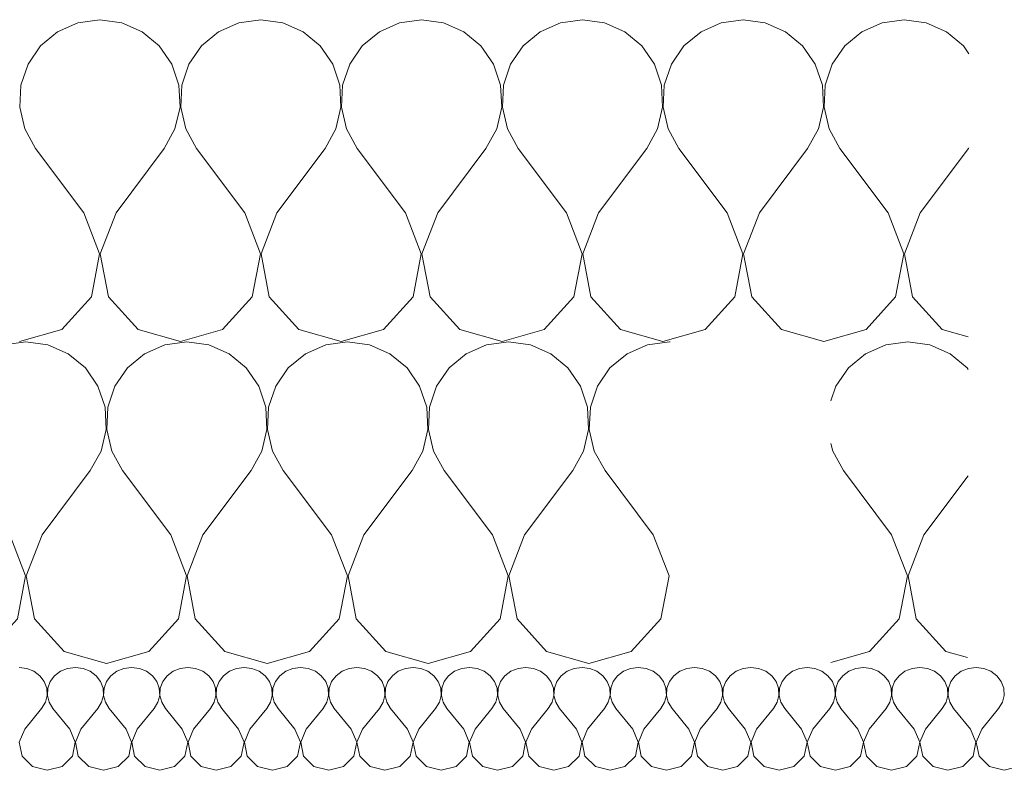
# Model space of a CAD drawing. Header units: millimetres. Extents: x -573548 to 674770, y -246895 to -89040.
# Tile 142 of 199: x 86067 to 86434, y -185929 to -185649. Entities that reach past the tile are written whole.
import ezdxf

# ---------------------------------------------------------------- set-up
doc = ezdxf.new("R2010")
doc.units = ezdxf.units.MM
doc.layers.add('Nowe_Drawing & Figure', color=7, linetype='Continuous')
doc.layers.add('Nowe_Drawing & Figure_Nr_pióra__59', color=8, linetype='Continuous', lineweight=9)

# ---------------------------------------------------------------- blocks, each defined once
blk = doc.blocks.new('*X110', base_point=(494560.37, -64691.1))
at = {"layer": 'Nowe_Drawing & Figure', "color": 21, "linetype": 'Continuous', "lineweight": 13, "true_color": 0xffaaaa}
for p, q in [((497418.47, -27257.41), (497415.6, -27257.05)), ((497421.12, -27258.48), (497418.47, -27257.41)), ((497423.35, -27260.17), (497421.12, -27258.48)), ((497425, -27262.35), (497423.35, -27260.17)), ((497428.85, -27260.17), (497427.21, -27262.35)), ((497431.08, -27258.48), (497428.85, -27260.17)), ((497433.73, -27257.41), (497431.08, -27258.48)), ((497436.6, -27257.05), (497433.73, -27257.41)), ((497439.47, -27257.41), (497436.6, -27257.05)), ((497442.12, -27258.48), (497439.47, -27257.41)), ((497444.35, -27260.17), (497442.12, -27258.48)), ((497446, -27262.35), (497444.35, -27260.17)), ((497449.85, -27260.17), (497448.21, -27262.35)), ((497452.08, -27258.48), (497449.85, -27260.17)), ((497454.73, -27257.41), (497452.08, -27258.48)), ((497457.6, -27257.05), (497454.73, -27257.41)), ((497460.47, -27257.41), (497457.6, -27257.05)), ((497463.12, -27258.48), (497460.47, -27257.41)), ((497465.35, -27260.17), (497463.12, -27258.48)), ((497467, -27262.35), (497465.35, -27260.17)), ((497470.85, -27260.17), (497469.21, -27262.35)), ((497473.08, -27258.48), (497470.85, -27260.17)), ((497475.73, -27257.41), (497473.08, -27258.48)), ((497478.6, -27257.05), (497475.73, -27257.41)), ((497481.47, -27257.41), (497478.6, -27257.05)), ((497484.12, -27258.48), (497481.47, -27257.41)), ((497486.35, -27260.17), (497484.12, -27258.48)), ((497488, -27262.35), (497486.35, -27260.17)), ((497491.85, -27260.17), (497490.21, -27262.35)), ((497494.08, -27258.48), (497491.85, -27260.17)), ((497496.73, -27257.41), (497494.08, -27258.48)), ((497499.6, -27257.05), (497496.73, -27257.41)), ((497502.47, -27257.41), (497499.6, -27257.05)), ((497505.12, -27258.48), (497502.47, -27257.41)), ((497507.35, -27260.17), (497505.12, -27258.48)), ((497509, -27262.35), (497507.35, -27260.17)), ((497512.85, -27260.17), (497511.21, -27262.35)), ((497515.08, -27258.48), (497512.85, -27260.17)), ((497517.73, -27257.41), (497515.08, -27258.48)), ((497520.6, -27257.05), (497517.73, -27257.41)), ((497523.47, -27257.41), (497520.6, -27257.05)), ((497526.12, -27258.48), (497523.47, -27257.41)), ((497528.35, -27260.17), (497526.12, -27258.48)), ((497530, -27262.35), (497528.35, -27260.17)), ((497533.85, -27260.17), (497532.21, -27262.35)), ((497536.08, -27258.48), (497533.85, -27260.17)), ((497538.73, -27257.41), (497536.08, -27258.48)), ((497541.6, -27257.05), (497538.73, -27257.41)), ((497544.47, -27257.41), (497541.6, -27257.05)), ((497547.12, -27258.48), (497544.47, -27257.41)), ((497549.35, -27260.17), (497547.12, -27258.48)), ((497551, -27262.35), (497549.35, -27260.17)), ((497554.85, -27260.17), (497553.21, -27262.35)), ((497557.08, -27258.48), (497554.85, -27260.17)), ((497559.73, -27257.41), (497557.08, -27258.48)), ((497562.6, -27257.05), (497559.73, -27257.41)), ((497565.47, -27257.41), (497562.6, -27257.05)), ((497568.12, -27258.48), (497565.47, -27257.41)), ((497570.35, -27260.17), (497568.12, -27258.48)), ((497572, -27262.35), (497570.35, -27260.17)), ((497575.85, -27260.17), (497574.21, -27262.35)), ((497578.08, -27258.48), (497575.85, -27260.17)), ((497580.73, -27257.41), (497578.08, -27258.48)), ((497583.6, -27257.05), (497580.73, -27257.41)), ((497586.47, -27257.41), (497583.6, -27257.05)), ((497589.12, -27258.48), (497586.47, -27257.41)), ((497591.35, -27260.17), (497589.12, -27258.48)), ((497593, -27262.35), (497591.35, -27260.17)), ((497596.85, -27260.17), (497595.21, -27262.35)), ((497599.08, -27258.48), (497596.85, -27260.17)), ((497601.73, -27257.41), (497599.08, -27258.48)), ((497604.6, -27257.05), (497601.73, -27257.41)), ((497607.47, -27257.41), (497604.6, -27257.05)), ((497610.12, -27258.48), (497607.47, -27257.41)), ((497612.35, -27260.17), (497610.12, -27258.48)), ((497614, -27262.35), (497612.35, -27260.17)), ((497617.85, -27260.17), (497616.21, -27262.35)), ((497620.08, -27258.48), (497617.85, -27260.17)), ((497622.73, -27257.41), (497620.08, -27258.48)), ((497625.6, -27257.05), (497622.73, -27257.41)), ((497628.47, -27257.41), (497625.6, -27257.05)), ((497631.12, -27258.48), (497628.47, -27257.41)), ((497633.35, -27260.17), (497631.12, -27258.48)), ((497635, -27262.35), (497633.35, -27260.17)), ((497638.85, -27260.17), (497637.21, -27262.35)), ((497641.08, -27258.48), (497638.85, -27260.17)), ((497643.73, -27257.41), (497641.08, -27258.48)), ((497646.6, -27257.05), (497643.73, -27257.41)), ((497649.47, -27257.41), (497646.6, -27257.05)), ((497652.12, -27258.48), (497649.47, -27257.41)), ((497654.35, -27260.17), (497652.12, -27258.48)), ((497656, -27262.35), (497654.35, -27260.17)), ((497659.85, -27260.17), (497658.21, -27262.35)), ((497662.08, -27258.48), (497659.85, -27260.17)), ((497664.73, -27257.41), (497662.08, -27258.48)), ((497667.6, -27257.05), (497664.73, -27257.41)), ((497670.47, -27257.41), (497667.6, -27257.05)), ((497673.12, -27258.48), (497670.47, -27257.41)), ((497675.35, -27260.17), (497673.12, -27258.48)), ((497677, -27262.35), (497675.35, -27260.17)), ((497680.85, -27260.17), (497679.21, -27262.35)), ((497683.08, -27258.48), (497680.85, -27260.17)), ((497685.73, -27257.41), (497683.08, -27258.48)), ((497688.6, -27257.05), (497685.73, -27257.41)), ((497691.47, -27257.41), (497688.6, -27257.05)), ((497694.12, -27258.48), (497691.47, -27257.41)), ((497696.35, -27260.17), (497694.12, -27258.48)), ((497698, -27262.35), (497696.35, -27260.17)), ((497701.85, -27260.17), (497700.21, -27262.35)), ((497704.08, -27258.48), (497701.85, -27260.17)), ((497706.73, -27257.41), (497704.08, -27258.48)), ((497709.6, -27257.05), (497706.73, -27257.41)), ((497712.47, -27257.41), (497709.6, -27257.05)), ((497715.12, -27258.48), (497712.47, -27257.41)), ((497717.35, -27260.17), (497715.12, -27258.48)), ((497719, -27262.35), (497717.35, -27260.17)), ((497722.85, -27260.17), (497721.21, -27262.35)), ((497725.08, -27258.48), (497722.85, -27260.17)), ((497727.73, -27257.41), (497725.08, -27258.48)), ((497730.6, -27257.05), (497727.73, -27257.41)), ((497733.47, -27257.41), (497730.6, -27257.05)), ((497736.12, -27258.48), (497733.47, -27257.41)), ((497738.35, -27260.17), (497736.12, -27258.48)), ((497740, -27262.35), (497738.35, -27260.17)), ((497743.85, -27260.17), (497742.21, -27262.35)), ((497746.08, -27258.48), (497743.85, -27260.17)), ((497748.73, -27257.41), (497746.08, -27258.48)), ((497751.6, -27257.05), (497748.73, -27257.41)), ((497754.47, -27257.41), (497751.6, -27257.05)), ((497757.12, -27258.48), (497754.47, -27257.41)), ((497759.35, -27260.17), (497757.12, -27258.48)), ((497761, -27262.35), (497759.35, -27260.17)), ((497764.85, -27260.17), (497763.21, -27262.35)), ((497767.08, -27258.48), (497764.85, -27260.17)), ((497769.73, -27257.41), (497767.08, -27258.48)), ((497772.6, -27257.05), (497769.73, -27257.41)), ((497775.47, -27257.41), (497772.6, -27257.05)), ((497778.12, -27258.48), (497775.47, -27257.41)), ((497780.35, -27260.17), (497778.12, -27258.48)), ((497782, -27262.35), (497780.35, -27260.17)), ((497425.92, -27264.86), (497425, -27262.35)), ((497427.21, -27262.35), (497426.29, -27264.86)), ((497446.92, -27264.86), (497446, -27262.35)), ((497448.21, -27262.35), (497447.29, -27264.86)), ((497467.92, -27264.86), (497467, -27262.35)), ((497469.21, -27262.35), (497468.29, -27264.86)), ((497488.92, -27264.86), (497488, -27262.35)), ((497490.21, -27262.35), (497489.29, -27264.86)), ((497509.92, -27264.86), (497509, -27262.35)), ((497511.21, -27262.35), (497510.29, -27264.86)), ((497530.92, -27264.86), (497530, -27262.35)), ((497532.21, -27262.35), (497531.29, -27264.86)), ((497551.92, -27264.86), (497551, -27262.35)), ((497553.21, -27262.35), (497552.29, -27264.86)), ((497572.92, -27264.86), (497572, -27262.35)), ((497574.21, -27262.35), (497573.29, -27264.86)), ((497593.92, -27264.86), (497593, -27262.35)), ((497595.21, -27262.35), (497594.29, -27264.86)), ((497614.92, -27264.86), (497614, -27262.35)), ((497616.21, -27262.35), (497615.29, -27264.86)), ((497635.92, -27264.86), (497635, -27262.35)), ((497637.21, -27262.35), (497636.29, -27264.86)), ((497656.92, -27264.86), (497656, -27262.35)), ((497658.21, -27262.35), (497657.29, -27264.86)), ((497677.92, -27264.86), (497677, -27262.35)), ((497679.21, -27262.35), (497678.29, -27264.86)), ((497698.92, -27264.86), (497698, -27262.35)), ((497700.21, -27262.35), (497699.29, -27264.86)), ((497719.92, -27264.86), (497719, -27262.35)), ((497721.21, -27262.35), (497720.29, -27264.86)), ((497740.92, -27264.86), (497740, -27262.35)), ((497742.21, -27262.35), (497741.29, -27264.86)), ((497761.92, -27264.86), (497761, -27262.35)), ((497763.21, -27262.35), (497762.29, -27264.86)), ((497782.92, -27264.86), (497782, -27262.35)), ((497425.41, -27270.09), (497426.06, -27267.51)), ((497426.06, -27267.51), (497425.92, -27264.86)), ((497426.29, -27264.86), (497426.15, -27267.51)), ((497426.15, -27267.51), (497426.8, -27270.09)), ((497446.41, -27270.09), (497447.06, -27267.51)), ((497447.06, -27267.51), (497446.92, -27264.86)), ((497447.29, -27264.86), (497447.15, -27267.51)), ((497447.15, -27267.51), (497447.8, -27270.09)), ((497467.41, -27270.09), (497468.06, -27267.51)), ((497468.06, -27267.51), (497467.92, -27264.86)), ((497468.29, -27264.86), (497468.15, -27267.51)), ((497468.15, -27267.51), (497468.8, -27270.09)), ((497488.41, -27270.09), (497489.06, -27267.51)), ((497489.06, -27267.51), (497488.92, -27264.86)), ((497489.29, -27264.86), (497489.15, -27267.51)), ((497489.15, -27267.51), (497489.8, -27270.09)), ((497509.41, -27270.09), (497510.06, -27267.51)), ((497510.06, -27267.51), (497509.92, -27264.86)), ((497510.29, -27264.86), (497510.15, -27267.51)), ((497510.15, -27267.51), (497510.8, -27270.09)), ((497530.41, -27270.09), (497531.06, -27267.51)), ((497531.06, -27267.51), (497530.92, -27264.86)), ((497531.29, -27264.86), (497531.15, -27267.51)), ((497531.15, -27267.51), (497531.8, -27270.09)), ((497551.41, -27270.09), (497552.06, -27267.51)), ((497552.06, -27267.51), (497551.92, -27264.86)), ((497552.29, -27264.86), (497552.15, -27267.51)), ((497552.15, -27267.51), (497552.8, -27270.09)), ((497572.41, -27270.09), (497573.06, -27267.51)), ((497573.06, -27267.51), (497572.92, -27264.86)), ((497573.29, -27264.86), (497573.15, -27267.51)), ((497573.15, -27267.51), (497573.8, -27270.09)), ((497593.41, -27270.09), (497594.06, -27267.51)), ((497594.06, -27267.51), (497593.92, -27264.86)), ((497594.29, -27264.86), (497594.15, -27267.51)), ((497594.15, -27267.51), (497594.8, -27270.09)), ((497614.41, -27270.09), (497615.06, -27267.51)), ((497615.06, -27267.51), (497614.92, -27264.86)), ((497615.29, -27264.86), (497615.15, -27267.51)), ((497615.15, -27267.51), (497615.8, -27270.09)), ((497635.41, -27270.09), (497636.06, -27267.51)), ((497636.06, -27267.51), (497635.92, -27264.86)), ((497636.29, -27264.86), (497636.15, -27267.51)), ((497636.15, -27267.51), (497636.8, -27270.09)), ((497656.41, -27270.09), (497657.06, -27267.51)), ((497657.06, -27267.51), (497656.92, -27264.86)), ((497657.29, -27264.86), (497657.15, -27267.51)), ((497657.15, -27267.51), (497657.8, -27270.09)), ((497677.41, -27270.09), (497678.06, -27267.51)), ((497678.06, -27267.51), (497677.92, -27264.86)), ((497678.29, -27264.86), (497678.15, -27267.51)), ((497678.15, -27267.51), (497678.8, -27270.09)), ((497698.41, -27270.09), (497699.06, -27267.51)), ((497699.06, -27267.51), (497698.92, -27264.86)), ((497699.29, -27264.86), (497699.15, -27267.51)), ((497699.15, -27267.51), (497699.8, -27270.09)), ((497719.41, -27270.09), (497720.06, -27267.51)), ((497720.06, -27267.51), (497719.92, -27264.86)), ((497720.29, -27264.86), (497720.15, -27267.51)), ((497720.15, -27267.51), (497720.8, -27270.09)), ((497740.41, -27270.09), (497741.06, -27267.51)), ((497741.06, -27267.51), (497740.92, -27264.86)), ((497741.29, -27264.86), (497741.15, -27267.51)), ((497741.15, -27267.51), (497741.8, -27270.09)), ((497761.41, -27270.09), (497762.06, -27267.51)), ((497762.06, -27267.51), (497761.92, -27264.86)), ((497762.29, -27264.86), (497762.15, -27267.51)), ((497762.15, -27267.51), (497762.8, -27270.09)), ((497782.41, -27270.09), (497783.06, -27267.51)), ((497783.06, -27267.51), (497782.92, -27264.86)), ((497424, -27272.41), (497425.41, -27270.09)), ((497426.8, -27270.09), (497428.2, -27272.41)), ((497445, -27272.41), (497446.41, -27270.09)), ((497447.8, -27270.09), (497449.2, -27272.41)), ((497466, -27272.41), (497467.41, -27270.09)), ((497468.8, -27270.09), (497470.2, -27272.41)), ((497487, -27272.41), (497488.41, -27270.09)), ((497489.8, -27270.09), (497491.2, -27272.41)), ((497508, -27272.41), (497509.41, -27270.09)), ((497510.8, -27270.09), (497512.2, -27272.41)), ((497529, -27272.41), (497530.41, -27270.09)), ((497531.8, -27270.09), (497533.2, -27272.41)), ((497550, -27272.41), (497551.41, -27270.09)), ((497552.8, -27270.09), (497554.2, -27272.41)), ((497571, -27272.41), (497572.41, -27270.09)), ((497573.8, -27270.09), (497575.2, -27272.41)), ((497592, -27272.41), (497593.41, -27270.09)), ((497594.8, -27270.09), (497596.2, -27272.41)), ((497613, -27272.41), (497614.41, -27270.09)), ((497615.8, -27270.09), (497617.2, -27272.41)), ((497634, -27272.41), (497635.41, -27270.09)), ((497636.8, -27270.09), (497638.2, -27272.41)), ((497655, -27272.41), (497656.41, -27270.09)), ((497657.8, -27270.09), (497659.2, -27272.41)), ((497676, -27272.41), (497677.41, -27270.09)), ((497678.8, -27270.09), (497680.2, -27272.41)), ((497697, -27272.41), (497698.41, -27270.09)), ((497699.8, -27270.09), (497701.2, -27272.41)), ((497718, -27272.41), (497719.41, -27270.09)), ((497720.8, -27270.09), (497722.2, -27272.41)), ((497739, -27272.41), (497740.41, -27270.09)), ((497741.8, -27270.09), (497743.2, -27272.41)), ((497760, -27272.41), (497761.41, -27270.09)), ((497762.8, -27270.09), (497764.2, -27272.41)), ((497781, -27272.41), (497782.41, -27270.09)), ((497417.7, -27280.09), (497424, -27272.41)), ((497434.5, -27280.09), (497428.2, -27272.41)), ((497438.7, -27280.09), (497445, -27272.41)), ((497455.5, -27280.09), (497449.2, -27272.41)), ((497459.7, -27280.09), (497466, -27272.41)), ((497476.5, -27280.09), (497470.2, -27272.41)), ((497480.7, -27280.09), (497487, -27272.41)), ((497497.5, -27280.09), (497491.2, -27272.41)), ((497501.7, -27280.09), (497508, -27272.41)), ((497518.5, -27280.09), (497512.2, -27272.41)), ((497522.7, -27280.09), (497529, -27272.41)), ((497539.5, -27280.09), (497533.2, -27272.41)), ((497543.7, -27280.09), (497550, -27272.41)), ((497560.5, -27280.09), (497554.2, -27272.41)), ((497564.7, -27280.09), (497571, -27272.41)), ((497581.5, -27280.09), (497575.2, -27272.41)), ((497585.7, -27280.09), (497592, -27272.41)), ((497602.5, -27280.09), (497596.2, -27272.41)), ((497606.7, -27280.09), (497613, -27272.41)), ((497623.5, -27280.09), (497617.2, -27272.41)), ((497627.7, -27280.09), (497634, -27272.41)), ((497644.5, -27280.09), (497638.2, -27272.41)), ((497648.7, -27280.09), (497655, -27272.41)), ((497665.5, -27280.09), (497659.2, -27272.41)), ((497669.7, -27280.09), (497676, -27272.41)), ((497686.5, -27280.09), (497680.2, -27272.41)), ((497690.7, -27280.09), (497697, -27272.41)), ((497707.5, -27280.09), (497701.2, -27272.41)), ((497711.7, -27280.09), (497718, -27272.41)), ((497728.5, -27280.09), (497722.2, -27272.41)), ((497732.7, -27280.09), (497739, -27272.41)), ((497749.5, -27280.09), (497743.2, -27272.41)), ((497753.7, -27280.09), (497760, -27272.41)), ((497770.5, -27280.09), (497764.2, -27272.41)), ((497774.7, -27280.09), (497781, -27272.41)), ((497417.7, -27280.09), (497415.65, -27284.98)), ((497436.56, -27284.98), (497434.5, -27280.09)), ((497438.7, -27280.09), (497436.65, -27284.98)), ((497457.56, -27284.98), (497455.5, -27280.09)), ((497459.7, -27280.09), (497457.65, -27284.98)), ((497478.56, -27284.98), (497476.5, -27280.09)), ((497480.7, -27280.09), (497478.65, -27284.98)), ((497499.56, -27284.98), (497497.5, -27280.09)), ((497501.7, -27280.09), (497499.65, -27284.98)), ((497520.56, -27284.98), (497518.5, -27280.09)), ((497522.7, -27280.09), (497520.65, -27284.98)), ((497541.56, -27284.98), (497539.5, -27280.09)), ((497543.7, -27280.09), (497541.65, -27284.98)), ((497562.56, -27284.98), (497560.5, -27280.09)), ((497564.7, -27280.09), (497562.65, -27284.98)), ((497583.56, -27284.98), (497581.5, -27280.09)), ((497585.7, -27280.09), (497583.65, -27284.98)), ((497604.56, -27284.98), (497602.5, -27280.09)), ((497606.7, -27280.09), (497604.65, -27284.98)), ((497625.56, -27284.98), (497623.5, -27280.09)), ((497627.7, -27280.09), (497625.65, -27284.98)), ((497646.56, -27284.98), (497644.5, -27280.09)), ((497648.7, -27280.09), (497646.65, -27284.98)), ((497667.56, -27284.98), (497665.5, -27280.09)), ((497669.7, -27280.09), (497667.65, -27284.98)), ((497688.56, -27284.98), (497686.5, -27280.09)), ((497690.7, -27280.09), (497688.65, -27284.98)), ((497709.56, -27284.98), (497707.5, -27280.09)), ((497711.7, -27280.09), (497709.65, -27284.98)), ((497730.56, -27284.98), (497728.5, -27280.09)), ((497732.7, -27280.09), (497730.65, -27284.98)), ((497751.56, -27284.98), (497749.5, -27280.09)), ((497753.7, -27280.09), (497751.65, -27284.98)), ((497772.56, -27284.98), (497770.5, -27280.09)), ((497774.7, -27280.09), (497772.65, -27284.98)), ((497415.65, -27284.98), (497416.71, -27290.14)), ((497435.5, -27290.14), (497436.56, -27284.98)), ((497436.65, -27284.98), (497437.71, -27290.14)), ((497456.5, -27290.14), (497457.56, -27284.98)), ((497457.65, -27284.98), (497458.71, -27290.14)), ((497477.5, -27290.14), (497478.56, -27284.98)), ((497478.65, -27284.98), (497479.71, -27290.14)), ((497498.5, -27290.14), (497499.56, -27284.98)), ((497499.65, -27284.98), (497500.71, -27290.14)), ((497519.5, -27290.14), (497520.56, -27284.98)), ((497520.65, -27284.98), (497521.71, -27290.14)), ((497540.5, -27290.14), (497541.56, -27284.98)), ((497541.65, -27284.98), (497542.71, -27290.14)), ((497561.5, -27290.14), (497562.56, -27284.98)), ((497562.65, -27284.98), (497563.71, -27290.14)), ((497582.5, -27290.14), (497583.56, -27284.98)), ((497583.65, -27284.98), (497584.71, -27290.14)), ((497603.5, -27290.14), (497604.56, -27284.98)), ((497604.65, -27284.98), (497605.71, -27290.14)), ((497624.5, -27290.14), (497625.56, -27284.98)), ((497625.65, -27284.98), (497626.71, -27290.14)), ((497645.5, -27290.14), (497646.56, -27284.98)), ((497646.65, -27284.98), (497647.71, -27290.14)), ((497666.5, -27290.14), (497667.56, -27284.98)), ((497667.65, -27284.98), (497668.71, -27290.14)), ((497687.5, -27290.14), (497688.56, -27284.98)), ((497688.65, -27284.98), (497689.71, -27290.14)), ((497708.5, -27290.14), (497709.56, -27284.98)), ((497709.65, -27284.98), (497710.71, -27290.14)), ((497729.5, -27290.14), (497730.56, -27284.98)), ((497730.65, -27284.98), (497731.71, -27290.14)), ((497750.5, -27290.14), (497751.56, -27284.98)), ((497751.65, -27284.98), (497752.71, -27290.14)), ((497771.5, -27290.14), (497772.56, -27284.98)), ((497772.65, -27284.98), (497773.71, -27290.14)), ((497416.71, -27290.14), (497420.58, -27294.01)), ((497431.62, -27294.01), (497435.5, -27290.14)), ((497437.71, -27290.14), (497441.58, -27294.01)), ((497452.62, -27294.01), (497456.5, -27290.14)), ((497458.71, -27290.14), (497462.58, -27294.01)), ((497473.62, -27294.01), (497477.5, -27290.14)), ((497479.71, -27290.14), (497483.58, -27294.01)), ((497494.62, -27294.01), (497498.5, -27290.14)), ((497500.71, -27290.14), (497504.58, -27294.01)), ((497515.62, -27294.01), (497519.5, -27290.14)), ((497521.71, -27290.14), (497525.58, -27294.01)), ((497536.62, -27294.01), (497540.5, -27290.14)), ((497542.71, -27290.14), (497546.58, -27294.01)), ((497557.62, -27294.01), (497561.5, -27290.14)), ((497563.71, -27290.14), (497567.58, -27294.01)), ((497578.62, -27294.01), (497582.5, -27290.14)), ((497584.71, -27290.14), (497588.58, -27294.01)), ((497599.62, -27294.01), (497603.5, -27290.14)), ((497605.71, -27290.14), (497609.58, -27294.01)), ((497620.62, -27294.01), (497624.5, -27290.14)), ((497626.71, -27290.14), (497630.58, -27294.01)), ((497641.62, -27294.01), (497645.5, -27290.14)), ((497647.71, -27290.14), (497651.58, -27294.01)), ((497662.62, -27294.01), (497666.5, -27290.14)), ((497668.71, -27290.14), (497672.58, -27294.01)), ((497683.62, -27294.01), (497687.5, -27290.14)), ((497689.71, -27290.14), (497693.58, -27294.01)), ((497704.62, -27294.01), (497708.5, -27290.14)), ((497710.71, -27290.14), (497714.58, -27294.01)), ((497725.62, -27294.01), (497729.5, -27290.14)), ((497731.71, -27290.14), (497735.58, -27294.01)), ((497746.62, -27294.01), (497750.5, -27290.14)), ((497752.71, -27290.14), (497756.58, -27294.01)), ((497767.62, -27294.01), (497771.5, -27290.14)), ((497773.71, -27290.14), (497777.58, -27294.01)), ((497420.58, -27294.01), (497426.1, -27295.45)), ((497426.1, -27295.45), (497431.62, -27294.01)), ((497441.58, -27294.01), (497447.1, -27295.45)), ((497447.1, -27295.45), (497452.62, -27294.01)), ((497462.58, -27294.01), (497468.1, -27295.45)), ((497468.1, -27295.45), (497473.62, -27294.01)), ((497483.58, -27294.01), (497489.1, -27295.45)), ((497489.1, -27295.45), (497494.62, -27294.01)), ((497504.58, -27294.01), (497510.1, -27295.45)), ((497510.1, -27295.45), (497515.62, -27294.01)), ((497525.58, -27294.01), (497531.1, -27295.45)), ((497531.1, -27295.45), (497536.62, -27294.01)), ((497546.58, -27294.01), (497552.1, -27295.45)), ((497552.1, -27295.45), (497557.62, -27294.01)), ((497567.58, -27294.01), (497573.1, -27295.45)), ((497573.1, -27295.45), (497578.62, -27294.01)), ((497588.58, -27294.01), (497594.1, -27295.45)), ((497594.1, -27295.45), (497599.62, -27294.01)), ((497609.58, -27294.01), (497615.1, -27295.45)), ((497615.1, -27295.45), (497620.62, -27294.01)), ((497630.58, -27294.01), (497636.1, -27295.45)), ((497636.1, -27295.45), (497641.62, -27294.01)), ((497651.58, -27294.01), (497657.1, -27295.45)), ((497657.1, -27295.45), (497662.62, -27294.01)), ((497672.58, -27294.01), (497678.1, -27295.45)), ((497678.1, -27295.45), (497683.62, -27294.01)), ((497693.58, -27294.01), (497699.1, -27295.45)), ((497699.1, -27295.45), (497704.62, -27294.01)), ((497714.58, -27294.01), (497720.1, -27295.45)), ((497720.1, -27295.45), (497725.62, -27294.01)), ((497735.58, -27294.01), (497741.1, -27295.45)), ((497741.1, -27295.45), (497746.62, -27294.01)), ((497756.58, -27294.01), (497762.1, -27295.45)), ((497762.1, -27295.45), (497767.62, -27294.01)), ((497777.58, -27294.01), (497783.1, -27295.45)), ((497783.1, -27295.45), (497788.62, -27294.01))]:
    blk.add_line(p, q, dxfattribs=at)
blk = doc.blocks.new('Wypełnienie_3_1', base_point=(494560.37, -64691.1))
at = {"layer": 'Nowe_Drawing & Figure', "color": 21, "linetype": 'Continuous', "lineweight": 13, "true_color": 0xffaaaa}
blk.add_blockref('*X110', (494560.37, -64691.1), dxfattribs=at)
blk = doc.blocks.new('*X126', base_point=(494560.37, -64691.1))
at = {"layer": 'Nowe_Drawing & Figure', "color": 21, "linetype": 'Continuous', "lineweight": 13, "true_color": 0xffaaaa}
for p, q in [((497126.38, -27136.72), (497118.18, -27135.58)), ((497178.18, -27135.58), (497169.99, -27136.72)), ((497186.38, -27136.72), (497178.18, -27135.58)), ((497238.18, -27135.58), (497229.99, -27136.72)), ((497246.38, -27136.72), (497238.18, -27135.58)), ((497298.18, -27135.58), (497289.99, -27136.72)), ((497306.38, -27136.72), (497298.18, -27135.58)), ((497358.18, -27135.58), (497349.99, -27136.72)), ((497366.38, -27136.72), (497358.18, -27135.58)), ((497418.18, -27135.58), (497409.99, -27136.72)), ((497426.38, -27136.72), (497418.18, -27135.58)), ((497478.18, -27135.58), (497469.99, -27136.72)), ((497486.38, -27136.72), (497478.18, -27135.58)), ((497538.18, -27135.58), (497529.99, -27136.72)), ((497546.38, -27136.72), (497538.18, -27135.58)), ((497598.18, -27135.58), (497589.99, -27136.72)), ((497606.38, -27136.72), (497598.19, -27135.58)), ((497658.18, -27135.58), (497649.99, -27136.72)), ((497658.45, -27135.62), (497658.19, -27135.58)), ((497133.96, -27140.06), (497126.38, -27136.72)), ((497169.99, -27136.72), (497162.41, -27140.06)), ((497193.96, -27140.06), (497186.38, -27136.72)), ((497229.99, -27136.72), (497222.41, -27140.06)), ((497253.96, -27140.06), (497246.38, -27136.72)), ((497289.99, -27136.72), (497282.41, -27140.06)), ((497313.96, -27140.06), (497306.38, -27136.72)), ((497349.99, -27136.72), (497342.41, -27140.06)), ((497373.96, -27140.06), (497366.38, -27136.72)), ((497409.99, -27136.72), (497402.41, -27140.06)), ((497433.96, -27140.06), (497426.38, -27136.72)), ((497469.99, -27136.72), (497462.41, -27140.06)), ((497493.96, -27140.06), (497486.38, -27136.72)), ((497529.99, -27136.72), (497522.41, -27140.06)), ((497553.96, -27140.06), (497546.38, -27136.72)), ((497589.99, -27136.72), (497582.41, -27140.06)), ((497613.96, -27140.06), (497606.38, -27136.72)), ((497649.99, -27136.72), (497642.41, -27140.06)), ((497140.33, -27145.34), (497133.96, -27140.06)), ((497162.41, -27140.06), (497156.04, -27145.34)), ((497200.33, -27145.34), (497193.96, -27140.06)), ((497222.41, -27140.06), (497216.04, -27145.34)), ((497260.33, -27145.34), (497253.96, -27140.06)), ((497282.41, -27140.06), (497276.04, -27145.34)), ((497320.33, -27145.34), (497313.96, -27140.06)), ((497342.41, -27140.06), (497336.04, -27145.34)), ((497380.33, -27145.34), (497373.96, -27140.06)), ((497402.41, -27140.06), (497396.04, -27145.34)), ((497440.33, -27145.34), (497433.96, -27140.06)), ((497462.41, -27140.06), (497456.04, -27145.34)), ((497500.33, -27145.34), (497493.96, -27140.06)), ((497522.41, -27140.06), (497516.04, -27145.34)), ((497560.33, -27145.34), (497553.96, -27140.06)), ((497582.41, -27140.06), (497576.04, -27145.34)), ((497620.33, -27145.34), (497613.96, -27140.06)), ((497642.41, -27140.06), (497636.04, -27145.34)), ((497145.02, -27152.16), (497140.33, -27145.34)), ((497156.04, -27145.34), (497151.35, -27152.16)), ((497205.02, -27152.16), (497200.33, -27145.34)), ((497216.04, -27145.34), (497211.35, -27152.16)), ((497265.02, -27152.16), (497260.33, -27145.34)), ((497276.04, -27145.34), (497271.35, -27152.16)), ((497325.02, -27152.16), (497320.33, -27145.34)), ((497336.04, -27145.34), (497331.35, -27152.16)), ((497385.02, -27152.16), (497380.33, -27145.34)), ((497396.04, -27145.34), (497391.35, -27152.16)), ((497445.02, -27152.16), (497440.33, -27145.34)), ((497456.04, -27145.34), (497451.35, -27152.16)), ((497505.02, -27152.16), (497500.33, -27145.34)), ((497516.04, -27145.34), (497511.35, -27152.16)), ((497565.02, -27152.16), (497560.33, -27145.34)), ((497576.04, -27145.34), (497571.35, -27152.16)), ((497625.02, -27152.16), (497620.33, -27145.34)), ((497636.04, -27145.34), (497631.35, -27152.16)), ((497147.66, -27160.01), (497145.02, -27152.16)), ((497151.35, -27152.16), (497148.71, -27160.01)), ((497207.66, -27160.01), (497205.02, -27152.16)), ((497211.35, -27152.16), (497208.71, -27160.01)), ((497267.66, -27160.01), (497265.02, -27152.16)), ((497271.35, -27152.16), (497268.71, -27160.01)), ((497327.66, -27160.01), (497325.02, -27152.16)), ((497331.35, -27152.16), (497328.71, -27160.01)), ((497387.66, -27160.01), (497385.02, -27152.16)), ((497391.35, -27152.16), (497388.71, -27160.01)), ((497447.66, -27160.01), (497445.02, -27152.16)), ((497451.35, -27152.16), (497448.71, -27160.01)), ((497507.66, -27160.01), (497505.02, -27152.16)), ((497511.35, -27152.16), (497508.71, -27160.01)), ((497567.66, -27160.01), (497565.02, -27152.16)), ((497571.35, -27152.16), (497568.71, -27160.01)), ((497627.66, -27160.01), (497625.02, -27152.16)), ((497631.35, -27152.16), (497628.71, -27160.01)), ((497148.06, -27168.27), (497147.66, -27160.01)), ((497148.71, -27160.01), (497148.31, -27168.27)), ((497208.06, -27168.27), (497207.66, -27160.01)), ((497208.71, -27160.01), (497208.31, -27168.27)), ((497268.06, -27168.27), (497267.66, -27160.01)), ((497268.71, -27160.01), (497268.31, -27168.27)), ((497328.06, -27168.27), (497327.66, -27160.01)), ((497328.71, -27160.01), (497328.31, -27168.27)), ((497388.06, -27168.27), (497387.66, -27160.01)), ((497388.71, -27160.01), (497388.31, -27168.27)), ((497448.06, -27168.27), (497447.66, -27160.01)), ((497448.71, -27160.01), (497448.31, -27168.27)), ((497508.06, -27168.27), (497507.66, -27160.01)), ((497508.71, -27160.01), (497508.31, -27168.27)), ((497568.06, -27168.27), (497567.66, -27160.01)), ((497568.71, -27160.01), (497568.31, -27168.27)), ((497628.06, -27168.27), (497627.66, -27160.01)), ((497628.71, -27160.01), (497628.31, -27168.27)), ((497146.19, -27176.34), (497148.06, -27168.27)), ((497148.31, -27168.27), (497150.18, -27176.34)), ((497206.19, -27176.34), (497208.06, -27168.27)), ((497208.31, -27168.27), (497210.18, -27176.34)), ((497266.19, -27176.34), (497268.06, -27168.27)), ((497268.31, -27168.27), (497270.18, -27176.34)), ((497326.19, -27176.34), (497328.06, -27168.27)), ((497328.31, -27168.27), (497330.18, -27176.34)), ((497386.19, -27176.34), (497388.06, -27168.27)), ((497388.31, -27168.27), (497390.18, -27176.34)), ((497446.19, -27176.34), (497448.06, -27168.27)), ((497448.31, -27168.27), (497450.18, -27176.34)), ((497506.19, -27176.34), (497508.06, -27168.27)), ((497508.31, -27168.27), (497510.18, -27176.34)), ((497566.19, -27176.34), (497568.06, -27168.27)), ((497568.31, -27168.27), (497570.18, -27176.34)), ((497626.19, -27176.34), (497628.06, -27168.27)), ((497628.31, -27168.27), (497630.18, -27176.34)), ((497142.18, -27183.58), (497146.19, -27176.34)), ((497150.18, -27176.34), (497154.18, -27183.58)), ((497202.18, -27183.58), (497206.19, -27176.34)), ((497210.18, -27176.34), (497214.18, -27183.58)), ((497262.18, -27183.58), (497266.19, -27176.34)), ((497270.18, -27176.34), (497274.18, -27183.58)), ((497322.18, -27183.58), (497326.19, -27176.34)), ((497330.18, -27176.34), (497334.18, -27183.58)), ((497382.18, -27183.58), (497386.19, -27176.34)), ((497390.18, -27176.34), (497394.18, -27183.58)), ((497442.18, -27183.58), (497446.19, -27176.34)), ((497450.18, -27176.34), (497454.18, -27183.58)), ((497502.18, -27183.58), (497506.19, -27176.34)), ((497510.18, -27176.34), (497514.18, -27183.58)), ((497562.18, -27183.58), (497566.19, -27176.34)), ((497570.18, -27176.34), (497574.18, -27183.58)), ((497622.18, -27183.58), (497626.19, -27176.34)), ((497630.18, -27176.34), (497634.18, -27183.58)), ((497124.18, -27207.58), (497142.18, -27183.58)), ((497172.18, -27207.58), (497154.18, -27183.58)), ((497184.18, -27207.58), (497202.18, -27183.58)), ((497232.18, -27207.58), (497214.18, -27183.58)), ((497244.18, -27207.58), (497262.18, -27183.58)), ((497292.18, -27207.58), (497274.18, -27183.58)), ((497304.18, -27207.58), (497322.18, -27183.58)), ((497352.18, -27207.58), (497334.18, -27183.58)), ((497364.18, -27207.58), (497382.18, -27183.58)), ((497412.18, -27207.58), (497394.18, -27183.58)), ((497424.18, -27207.58), (497442.18, -27183.58)), ((497472.18, -27207.58), (497454.18, -27183.58)), ((497484.18, -27207.58), (497502.18, -27183.58)), ((497532.18, -27207.58), (497514.18, -27183.58)), ((497544.18, -27207.58), (497562.18, -27183.58)), ((497592.18, -27207.58), (497574.18, -27183.58)), ((497604.18, -27207.58), (497622.18, -27183.58)), ((497652.18, -27207.58), (497634.18, -27183.58)), ((497124.18, -27207.58), (497118.31, -27222.89)), ((497178.06, -27222.89), (497172.18, -27207.58)), ((497184.18, -27207.58), (497178.31, -27222.89)), ((497238.06, -27222.89), (497232.18, -27207.58)), ((497244.18, -27207.58), (497238.31, -27222.89)), ((497298.06, -27222.89), (497292.18, -27207.58)), ((497304.18, -27207.58), (497298.31, -27222.89)), ((497358.06, -27222.89), (497352.18, -27207.58)), ((497364.18, -27207.58), (497358.31, -27222.89)), ((497418.06, -27222.89), (497412.18, -27207.58)), ((497424.18, -27207.58), (497418.31, -27222.89)), ((497478.06, -27222.89), (497472.18, -27207.58)), ((497484.18, -27207.58), (497478.31, -27222.89)), ((497538.06, -27222.89), (497532.18, -27207.58)), ((497544.18, -27207.58), (497538.31, -27222.89)), ((497598.06, -27222.89), (497592.18, -27207.58)), ((497604.18, -27207.58), (497598.31, -27222.89)), ((497658.06, -27222.89), (497652.18, -27207.58)), ((497118.31, -27222.89), (497121.35, -27239)), ((497175.02, -27239), (497178.06, -27222.89)), ((497178.31, -27222.89), (497181.35, -27239)), ((497235.02, -27239), (497238.06, -27222.89)), ((497238.31, -27222.89), (497241.35, -27239)), ((497295.02, -27239), (497298.06, -27222.89)), ((497298.31, -27222.89), (497301.35, -27239)), ((497355.02, -27239), (497358.06, -27222.89)), ((497358.31, -27222.89), (497361.35, -27239)), ((497415.02, -27239), (497418.06, -27222.89)), ((497418.31, -27222.89), (497421.35, -27239)), ((497475.02, -27239), (497478.06, -27222.89)), ((497478.31, -27222.89), (497481.35, -27239)), ((497535.02, -27239), (497538.06, -27222.89)), ((497538.31, -27222.89), (497541.35, -27239)), ((497595.02, -27239), (497598.06, -27222.89)), ((497598.31, -27222.89), (497601.35, -27239)), ((497655.02, -27239), (497658.06, -27222.89)), ((497121.35, -27239), (497132.41, -27251.1)), ((497163.96, -27251.1), (497175.02, -27239)), ((497181.35, -27239), (497192.41, -27251.1)), ((497223.96, -27251.1), (497235.02, -27239)), ((497241.35, -27239), (497252.41, -27251.1)), ((497283.96, -27251.1), (497295.02, -27239)), ((497301.35, -27239), (497312.41, -27251.1)), ((497343.96, -27251.1), (497355.02, -27239)), ((497361.35, -27239), (497372.41, -27251.1)), ((497403.96, -27251.1), (497415.02, -27239)), ((497421.35, -27239), (497432.41, -27251.1)), ((497463.96, -27251.1), (497475.02, -27239)), ((497481.35, -27239), (497492.41, -27251.1)), ((497523.96, -27251.1), (497535.02, -27239)), ((497541.35, -27239), (497552.41, -27251.1)), ((497583.96, -27251.1), (497595.02, -27239)), ((497601.35, -27239), (497612.41, -27251.1)), ((497643.96, -27251.1), (497655.02, -27239)), ((497132.41, -27251.1), (497148.18, -27255.58)), ((497148.18, -27255.58), (497163.96, -27251.1)), ((497192.41, -27251.1), (497208.18, -27255.58)), ((497208.18, -27255.58), (497223.96, -27251.1)), ((497252.41, -27251.1), (497268.18, -27255.58)), ((497268.18, -27255.58), (497283.96, -27251.1)), ((497312.41, -27251.1), (497328.18, -27255.58)), ((497328.18, -27255.58), (497343.96, -27251.1)), ((497372.41, -27251.1), (497388.18, -27255.58)), ((497388.18, -27255.58), (497403.96, -27251.1)), ((497432.41, -27251.1), (497448.18, -27255.58)), ((497448.18, -27255.58), (497463.96, -27251.1)), ((497492.41, -27251.1), (497508.18, -27255.58)), ((497508.18, -27255.58), (497523.96, -27251.1)), ((497552.41, -27251.1), (497568.18, -27255.58)), ((497568.18, -27255.58), (497583.96, -27251.1)), ((497612.41, -27251.1), (497628.18, -27255.58)), ((497628.18, -27255.58), (497643.96, -27251.1))]:
    blk.add_line(p, q, dxfattribs=at)
blk = doc.blocks.new('Wypełnienie_11_1', base_point=(494560.37, -64691.1))
at = {"layer": 'Nowe_Drawing & Figure', "color": 21, "linetype": 'Continuous', "lineweight": 13, "true_color": 0xffaaaa}
blk.add_blockref('*X126', (494560.37, -64691.1), dxfattribs=at)
blk = doc.blocks.new('*X158', base_point=(494560.37, -64691.1))
at = {"layer": 'Nowe_Drawing & Figure', "color": 21, "linetype": 'Continuous', "lineweight": 13, "true_color": 0xffaaaa}
for p, q in [((497747.11, -27135.58), (497738.92, -27136.72)), ((497755.31, -27136.72), (497747.11, -27135.58)), ((497738.92, -27136.72), (497731.34, -27140.06)), ((497762.88, -27140.06), (497755.31, -27136.72)), ((497731.34, -27140.06), (497724.97, -27145.34)), ((497769.26, -27145.34), (497762.88, -27140.06)), ((497724.97, -27145.34), (497720.28, -27152.16)), ((497769.68, -27145.95), (497769.26, -27145.34)), ((497720.28, -27152.16), (497718.45, -27157.59)), ((497718.45, -27173.51), (497719.11, -27176.34)), ((497719.11, -27176.34), (497723.11, -27183.58)), ((497741.11, -27207.58), (497723.11, -27183.58)), ((497753.11, -27207.58), (497769.59, -27185.62)), ((497746.99, -27222.89), (497741.11, -27207.58)), ((497753.11, -27207.58), (497747.23, -27222.89)), ((497743.95, -27239), (497746.99, -27222.89)), ((497747.23, -27222.89), (497750.28, -27239)), ((497732.88, -27251.1), (497743.95, -27239)), ((497750.28, -27239), (497761.34, -27251.1)), ((497718.45, -27255.2), (497732.88, -27251.1)), ((497761.34, -27251.1), (497769.44, -27253.4))]:
    blk.add_line(p, q, dxfattribs=at)
blk = doc.blocks.new('Wypełnienie_27_1', base_point=(494560.37, -64691.1))
at = {"layer": 'Nowe_Drawing & Figure', "color": 21, "linetype": 'Continuous', "lineweight": 13, "true_color": 0xffaaaa}
blk.add_blockref('*X158', (494560.37, -64691.1), dxfattribs=at)
blk = doc.blocks.new('*X164', base_point=(494560.37, -64691.1))
at = {"layer": 'Nowe_Drawing & Figure', "color": 21, "linetype": 'Continuous', "lineweight": 13, "true_color": 0xffaaaa}
for p, q in [((497437.57, -27016.59), (497430, -27019.93)), ((497445.77, -27015.45), (497437.57, -27016.59)), ((497453.97, -27016.59), (497445.77, -27015.45)), ((497461.54, -27019.93), (497453.97, -27016.59)), ((497497.57, -27016.59), (497490, -27019.93)), ((497505.77, -27015.45), (497497.57, -27016.59)), ((497513.97, -27016.59), (497505.77, -27015.45)), ((497521.54, -27019.93), (497513.97, -27016.59)), ((497557.57, -27016.59), (497550, -27019.93)), ((497565.77, -27015.45), (497557.57, -27016.59)), ((497573.97, -27016.59), (497565.77, -27015.45)), ((497581.54, -27019.93), (497573.97, -27016.59)), ((497617.57, -27016.59), (497610, -27019.93)), ((497625.77, -27015.45), (497617.57, -27016.59)), ((497633.97, -27016.59), (497625.77, -27015.45)), ((497641.54, -27019.93), (497633.97, -27016.59)), ((497677.57, -27016.59), (497670, -27019.93)), ((497685.77, -27015.45), (497677.57, -27016.59)), ((497693.97, -27016.59), (497685.77, -27015.45)), ((497701.54, -27019.93), (497693.97, -27016.59)), ((497737.57, -27016.59), (497730, -27019.93)), ((497745.77, -27015.45), (497737.57, -27016.59)), ((497753.97, -27016.59), (497745.77, -27015.45)), ((497761.54, -27019.93), (497753.97, -27016.59)), ((497430, -27019.93), (497423.62, -27025.21)), ((497467.91, -27025.21), (497461.54, -27019.93)), ((497490, -27019.93), (497483.62, -27025.21)), ((497527.91, -27025.21), (497521.54, -27019.93)), ((497550, -27019.93), (497543.62, -27025.21)), ((497587.91, -27025.21), (497581.54, -27019.93)), ((497610, -27019.93), (497603.62, -27025.21)), ((497647.91, -27025.21), (497641.54, -27019.93)), ((497670, -27019.93), (497663.62, -27025.21)), ((497707.91, -27025.21), (497701.54, -27019.93)), ((497730, -27019.93), (497723.62, -27025.21)), ((497767.91, -27025.21), (497761.54, -27019.93)), ((497423.62, -27025.21), (497418.94, -27032.03)), ((497472.6, -27032.03), (497467.91, -27025.21)), ((497483.62, -27025.21), (497478.94, -27032.03)), ((497532.6, -27032.03), (497527.91, -27025.21)), ((497543.62, -27025.21), (497538.94, -27032.03)), ((497592.6, -27032.03), (497587.91, -27025.21)), ((497603.62, -27025.21), (497598.94, -27032.03)), ((497652.6, -27032.03), (497647.91, -27025.21)), ((497663.62, -27025.21), (497658.94, -27032.03)), ((497712.6, -27032.03), (497707.91, -27025.21)), ((497723.62, -27025.21), (497718.94, -27032.03)), ((497769.94, -27028.16), (497767.91, -27025.21)), ((497418.94, -27032.03), (497416.29, -27039.87)), ((497475.25, -27039.87), (497472.6, -27032.03)), ((497478.94, -27032.03), (497476.29, -27039.87)), ((497535.25, -27039.87), (497532.6, -27032.03)), ((497538.94, -27032.03), (497536.29, -27039.87)), ((497595.25, -27039.87), (497592.6, -27032.03)), ((497598.94, -27032.03), (497596.29, -27039.87)), ((497655.25, -27039.87), (497652.6, -27032.03)), ((497658.94, -27032.03), (497656.29, -27039.87)), ((497715.25, -27039.87), (497712.6, -27032.03)), ((497718.94, -27032.03), (497716.29, -27039.87)), ((497416.29, -27039.87), (497415.89, -27048.14)), ((497475.65, -27048.14), (497475.25, -27039.87)), ((497476.29, -27039.87), (497475.89, -27048.14)), ((497535.65, -27048.14), (497535.25, -27039.87)), ((497536.29, -27039.87), (497535.89, -27048.14)), ((497595.65, -27048.14), (497595.25, -27039.87)), ((497596.29, -27039.87), (497595.89, -27048.14)), ((497655.65, -27048.14), (497655.25, -27039.87)), ((497656.29, -27039.87), (497655.89, -27048.14)), ((497715.65, -27048.14), (497715.25, -27039.87)), ((497716.29, -27039.87), (497715.89, -27048.14)), ((497415.89, -27048.14), (497417.76, -27056.2)), ((497473.77, -27056.2), (497475.65, -27048.14)), ((497475.89, -27048.14), (497477.76, -27056.2)), ((497533.77, -27056.2), (497535.65, -27048.14)), ((497535.89, -27048.14), (497537.76, -27056.2)), ((497593.77, -27056.2), (497595.65, -27048.14)), ((497595.89, -27048.14), (497597.76, -27056.2)), ((497653.77, -27056.2), (497655.65, -27048.14)), ((497655.89, -27048.14), (497657.76, -27056.2)), ((497713.77, -27056.2), (497715.65, -27048.14)), ((497715.89, -27048.14), (497717.76, -27056.2)), ((497417.76, -27056.2), (497421.77, -27063.45)), ((497469.77, -27063.45), (497473.77, -27056.2)), ((497477.76, -27056.2), (497481.77, -27063.45)), ((497529.77, -27063.45), (497533.77, -27056.2)), ((497537.76, -27056.2), (497541.77, -27063.45)), ((497589.77, -27063.45), (497593.77, -27056.2)), ((497597.76, -27056.2), (497601.77, -27063.45)), ((497649.77, -27063.45), (497653.77, -27056.2)), ((497657.76, -27056.2), (497661.77, -27063.45)), ((497709.77, -27063.45), (497713.77, -27056.2)), ((497717.76, -27056.2), (497721.77, -27063.45)), ((497439.77, -27087.45), (497421.77, -27063.45)), ((497451.77, -27087.45), (497469.77, -27063.45)), ((497499.77, -27087.45), (497481.77, -27063.45)), ((497511.77, -27087.45), (497529.77, -27063.45)), ((497559.77, -27087.45), (497541.77, -27063.45)), ((497571.77, -27087.45), (497589.77, -27063.45)), ((497619.77, -27087.45), (497601.77, -27063.45)), ((497631.77, -27087.45), (497649.77, -27063.45)), ((497679.77, -27087.45), (497661.77, -27063.45)), ((497691.77, -27087.45), (497709.77, -27063.45)), ((497739.77, -27087.45), (497721.77, -27063.45)), ((497751.77, -27087.45), (497769.77, -27063.45)), ((497769.77, -27063.45), (497769.86, -27063.28)), ((497445.65, -27102.75), (497439.77, -27087.45)), ((497451.77, -27087.45), (497445.89, -27102.75)), ((497505.65, -27102.75), (497499.77, -27087.45)), ((497511.77, -27087.45), (497505.89, -27102.75)), ((497565.65, -27102.75), (497559.77, -27087.45)), ((497571.77, -27087.45), (497565.89, -27102.75)), ((497625.65, -27102.75), (497619.77, -27087.45)), ((497631.77, -27087.45), (497625.89, -27102.75)), ((497685.65, -27102.75), (497679.77, -27087.45)), ((497691.77, -27087.45), (497685.89, -27102.75)), ((497745.65, -27102.75), (497739.77, -27087.45)), ((497751.77, -27087.45), (497745.89, -27102.75)), ((497442.6, -27118.86), (497445.65, -27102.75)), ((497445.89, -27102.75), (497448.94, -27118.86)), ((497502.6, -27118.86), (497505.65, -27102.75)), ((497505.89, -27102.75), (497508.94, -27118.86)), ((497562.6, -27118.86), (497565.65, -27102.75)), ((497565.89, -27102.75), (497568.94, -27118.86)), ((497622.6, -27118.86), (497625.65, -27102.75)), ((497625.89, -27102.75), (497628.94, -27118.86)), ((497682.6, -27118.86), (497685.65, -27102.75)), ((497685.89, -27102.75), (497688.94, -27118.86)), ((497742.6, -27118.86), (497745.65, -27102.75)), ((497745.89, -27102.75), (497748.94, -27118.86)), ((497431.54, -27130.97), (497442.6, -27118.86)), ((497448.94, -27118.86), (497460, -27130.97)), ((497491.54, -27130.97), (497502.6, -27118.86)), ((497508.94, -27118.86), (497520, -27130.97)), ((497551.54, -27130.97), (497562.6, -27118.86)), ((497568.94, -27118.86), (497580, -27130.97)), ((497611.54, -27130.97), (497622.6, -27118.86)), ((497628.94, -27118.86), (497640, -27130.97)), ((497671.54, -27130.97), (497682.6, -27118.86)), ((497688.94, -27118.86), (497700, -27130.97)), ((497731.54, -27130.97), (497742.6, -27118.86)), ((497748.94, -27118.86), (497760, -27130.97)), ((497415.77, -27135.45), (497431.54, -27130.97)), ((497460, -27130.97), (497475.77, -27135.45)), ((497475.77, -27135.45), (497491.54, -27130.97)), ((497520, -27130.97), (497535.77, -27135.45)), ((497535.77, -27135.45), (497551.54, -27130.97)), ((497580, -27130.97), (497595.77, -27135.45)), ((497595.77, -27135.45), (497611.54, -27130.97)), ((497640, -27130.97), (497655.77, -27135.45)), ((497655.77, -27135.45), (497671.54, -27130.97)), ((497700, -27130.97), (497715.77, -27135.45)), ((497715.77, -27135.45), (497731.54, -27130.97)), ((497760, -27130.97), (497769.7, -27133.72))]:
    blk.add_line(p, q, dxfattribs=at)
blk = doc.blocks.new('Wypełnienie_30_1', base_point=(494560.37, -64691.1))
at = {"layer": 'Nowe_Drawing & Figure', "color": 21, "linetype": 'Continuous', "lineweight": 13, "true_color": 0xffaaaa}
blk.add_blockref('*X164', (494560.37, -64691.1), dxfattribs=at)
blk = doc.blocks.new('A$C685D2BB2')
at = {"layer": 'Nowe_Drawing & Figure_Nr_pióra__59'}
for name in ['Wypełnienie_30_1', 'Wypełnienie_11_1', 'Wypełnienie_27_1', 'Wypełnienie_3_1']:
    blk.add_blockref(name, (5050.88, -20427.48), dxfattribs=at)

msp = doc.modelspace()

# ---------------------------------------------------------------- block references
at = {"color": 150}
msp.add_blockref('A$C685D2BB2', (78160.45, -202897.52), dxfattribs=at)

doc.saveas('drawing.dxf')
